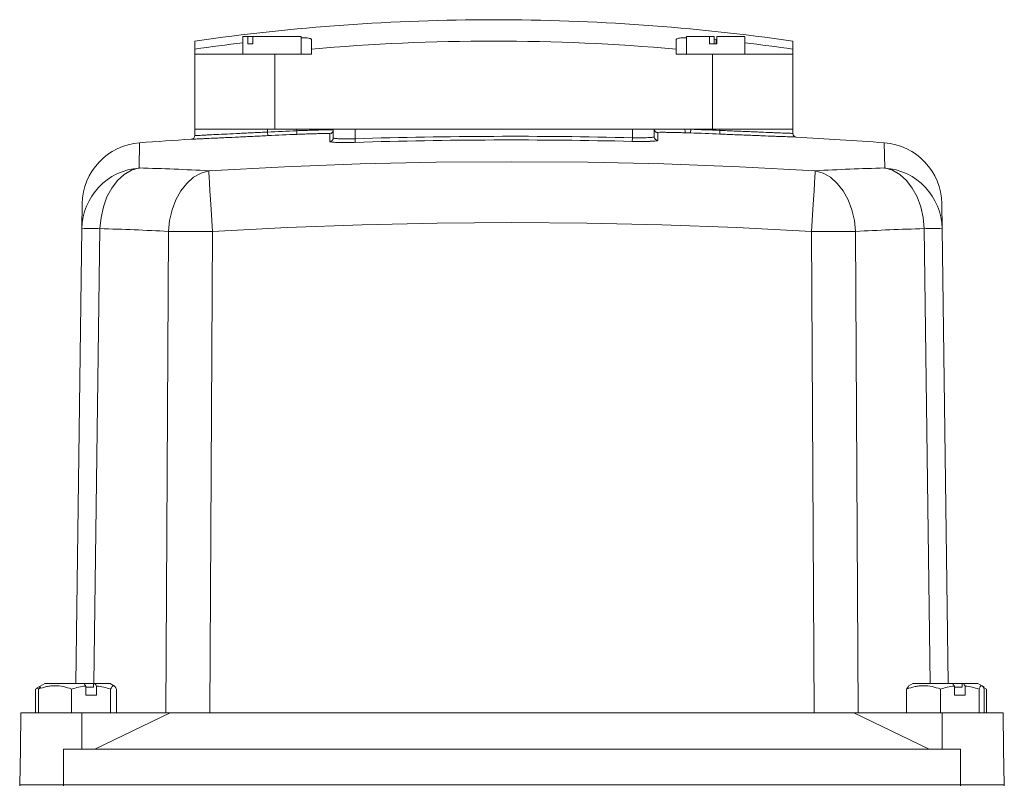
# Model space of a CAD drawing. Header units: millimetres. Extents: x 165 to 832, y 42 to 879.
# Tile 15 of 23: x 220 to 355, y 774 to 879. Entities that reach past the tile are written whole.
import ezdxf

# ---------------------------------------------------------------- set-up
doc = ezdxf.new("R2010")
doc.units = ezdxf.units.MM

msp = doc.modelspace()

# ---------------------------------------------------------------- linework, layer by layer
at = {"color": 7, "linetype": 'Continuous', "lineweight": 15}
for p, q in [((244.23, 875.4), (244.23, 876.5)), ((250.82, 877.13), (250.82, 874.73)), ((251.51, 877.13), (250.82, 877.13)), ((251.51, 876.13), (251.51, 877.13)), ((251.51, 877.13), (252.18, 877.13)), ((252.18, 877.13), (252.18, 876.13)), ((258.82, 877.13), (252.18, 877.13)), ((258.82, 874.73), (258.82, 877.13)), ((260.22, 876.72), (260.22, 875.4)), ((310.22, 875.4), (310.22, 876.72)), ((311.63, 877.13), (311.63, 874.73)), ((314.8, 877.13), (311.63, 877.13)), ((314.8, 876.13), (314.8, 877.13)), ((314.8, 877.13), (315.46, 877.13)), ((315.46, 877.13), (315.46, 876.13)), ((315.46, 876.75), (315.72, 876.72)), ((315.79, 877.13), (315.79, 876.13)), ((319.63, 877.13), (315.79, 877.13)), ((319.63, 874.73), (319.63, 877.13)), ((326.21, 876.5), (326.21, 875.4)), ((244.23, 874.73), (244.23, 875.4)), ((252.18, 876.13), (251.51, 876.13)), ((260.22, 875.4), (260.22, 874.73)), ((310.22, 874.73), (310.22, 875.4)), ((315.79, 876.13), (314.8, 876.13)), ((326.21, 875.4), (326.21, 874.73)), ((244.23, 874.73), (244.23, 864.43)), ((255.22, 874.73), (244.23, 874.73)), ((255.22, 874.73), (255.22, 864.43)), ((260.22, 874.73), (255.22, 874.73)), ((315.22, 874.73), (310.22, 874.73)), ((315.22, 874.73), (315.22, 864.43)), ((326.21, 874.73), (315.22, 874.73)), ((326.21, 874.73), (326.21, 864.43)), ((244.22, 863.55), (244.22, 864.43)), ((244.22, 864.43), (254.22, 864.43)), ((254.22, 864.04), (254.22, 864.43)), ((254.22, 864.43), (258.22, 864.43)), ((254.24, 863.54), (254.22, 864.04)), ((258.22, 864.22), (258.22, 864.43)), ((258.22, 864.43), (263.22, 864.43)), ((258.24, 863.72), (258.22, 864.22)), ((263.22, 864.43), (266.22, 864.43)), ((263.22, 863.23), (263.22, 864.43)), ((266.22, 863.12), (266.22, 864.43)), ((266.22, 864.43), (304.22, 864.43)), ((304.22, 863.26), (304.22, 864.43)), ((304.22, 864.43), (307.22, 864.43)), ((307.22, 863.39), (307.22, 864.43)), ((307.22, 864.43), (311.45, 864.43)), ((311.45, 864.43), (312.22, 864.43)), ((312.22, 864.41), (312.2, 863.91)), ((312.22, 864.41), (312.22, 864.43)), ((312.22, 864.43), (316.22, 864.43)), ((316.22, 864.26), (316.2, 863.76)), ((316.22, 864.26), (316.22, 864.43)), ((316.22, 864.43), (326.22, 864.43)), ((326.22, 863.85), (326.22, 864.43)), ((262.74, 862.73), (262.74, 863.81)), ((266.22, 863.12), (266.24, 862.63)), ((304.22, 863.26), (304.21, 862.76)), ((307.71, 863.94), (307.71, 862.89)), ((228.75, 850.79), (228.79, 854.21)), ((346.65, 854.21), (346.7, 850.79)), ((227.91, 788.43), (228.75, 850.79)), ((346.7, 850.79), (347.53, 788.43)), ((240.27, 784.43), (240.63, 850.41)), ((246.64, 850.41), (246.28, 784.43)), ((329.17, 784.43), (328.8, 850.41)), ((334.81, 850.41), (335.18, 784.43)), ((223.66, 788.43), (223.04, 788.08)), ((229.05, 788.43), (223.66, 788.43)), ((230.4, 788.43), (229.05, 788.43)), ((230.35, 787.93), (230.35, 788.43)), ((230.53, 788.43), (230.35, 788.43)), ((232.61, 788.43), (230.53, 788.43)), ((233.23, 788.08), (232.61, 788.43)), ((342.66, 788.43), (342.06, 788.09)), ((348.14, 788.43), (342.66, 788.43)), ((349.42, 788.43), (348.14, 788.43)), ((349.42, 787.93), (349.42, 788.43)), ((349.61, 788.43), (349.42, 788.43)), ((351.61, 788.43), (349.61, 788.43)), ((352.21, 788.09), (351.61, 788.43)), ((222.71, 787.81), (222.37, 787.68)), ((222.37, 787.68), (222.37, 784.43)), ((223.04, 788.08), (222.53, 787.78)), ((222.79, 787.68), (223.09, 788)), ((222.79, 787.68), (222.79, 784.43)), ((227.34, 787.68), (227.34, 784.43)), ((229.28, 786.83), (229.28, 788.09)), ((230.35, 787.93), (229.28, 787.93)), ((230.76, 788.09), (230.76, 786.83)), ((232.69, 787.68), (232.69, 784.43)), ((233.48, 787.68), (233.48, 784.43)), ((341.83, 787.68), (342.1, 788.02)), ((341.83, 787.68), (341.83, 784.43)), ((346.46, 787.68), (346.46, 784.43)), ((348.38, 786.83), (348.38, 788.09)), ((349.42, 787.93), (348.38, 787.93)), ((349.85, 788.09), (349.85, 786.83)), ((351.76, 787.68), (351.76, 784.43)), ((352.44, 787.95), (352.21, 788.09)), ((352.78, 787.68), (352.39, 787.87)), ((352.44, 787.68), (352.44, 784.43)), ((352.78, 787.68), (352.78, 784.43)), ((230.76, 786.83), (229.28, 786.83)), ((349.85, 786.83), (348.38, 786.83)), ((220.4, 784.43), (220.31, 779.43)), ((228.72, 784.43), (220.4, 784.43)), ((228.72, 784.43), (228.76, 779.43)), ((240.86, 784.43), (228.72, 784.43)), ((230.53, 779.43), (240.86, 784.43)), ((334.58, 784.43), (240.86, 784.43)), ((334.58, 784.43), (344.91, 779.43)), ((346.72, 784.43), (334.58, 784.43)), ((346.72, 784.43), (346.69, 779.43)), ((355.05, 784.43), (346.72, 784.43)), ((355.13, 779.43), (355.05, 784.43)), ((220.31, 779.43), (220.22, 774.53)), ((226.22, 779.43), (226.22, 774.53)), ((349.22, 779.43), (226.22, 779.43)), ((349.22, 779.43), (349.22, 774.53)), ((355.13, 779.43), (355.22, 774.53)), ((220.22, 774.53), (220.22, 774.43)), ((226.22, 774.53), (220.22, 774.53)), ((226.22, 774.53), (226.22, 774.43)), ((349.22, 774.53), (226.22, 774.53)), ((349.22, 774.53), (349.22, 774.43)), ((355.22, 774.53), (349.22, 774.53)), ((355.22, 774.53), (355.22, 774.43))]:
    msp.add_line(p, q, dxfattribs=at)
at = {"color": 8, "linetype": 'Continuous', "lineweight": 15}
for p, q in [((315.72, 876.13), (315.72, 876.72)), ((243.75, 863.05), (243.75, 863.05)), ((326.69, 863.35), (326.69, 863.35)), ((236.67, 862.57), (236.62, 859.11)), ((338.82, 859.11), (338.77, 862.57)), ((231.23, 850.79), (230.4, 788.43)), ((345.04, 788.43), (344.21, 850.79))]:
    msp.add_line(p, q, dxfattribs=at)
at = {"color": 7, "linetype": 'Continuous', "lineweight": 15, "flags": 128}
for points in [[(246.14, 858.73), (256.53, 859.27), (266.92, 859.66), (277.32, 859.89), (287.72, 859.97), (298.12, 859.89), (308.52, 859.66), (318.92, 859.27), (329.3, 858.73)], [(236.62, 859.11), (235.57, 858.79), (234.56, 858.21), (233.65, 857.38), (232.84, 856.35), (232.18, 855.13), (231.69, 853.76), (231.37, 852.3), (231.23, 850.79)], [(240.63, 850.41), (240.78, 851.92), (241.12, 853.38), (241.64, 854.75), (242.32, 855.97), (243.14, 857), (244.06, 857.83), (245.08, 858.41), (246.14, 858.73)], [(246.14, 858.73), (246.16, 858.42), (246.19, 857.84), (246.24, 857.03), (246.31, 855.99), (246.38, 854.77), (246.46, 853.4), (246.55, 851.93), (246.64, 850.41)], [(328.8, 850.41), (328.89, 851.93), (328.98, 853.4), (329.06, 854.77), (329.14, 855.99), (329.2, 857.03), (329.25, 857.84), (329.28, 858.42), (329.3, 858.73)], [(329.3, 858.73), (330.37, 858.41), (331.38, 857.83), (332.31, 857), (333.12, 855.97), (333.8, 854.75), (334.32, 853.38), (334.66, 851.92), (334.81, 850.41)], [(344.21, 850.79), (344.08, 852.3), (343.76, 853.76), (343.26, 855.13), (342.6, 856.35), (341.8, 857.38), (340.88, 858.21), (339.87, 858.79), (338.82, 859.11)], [(328.8, 850.41), (318.54, 850.95), (308.27, 851.33), (298, 851.56), (287.72, 851.64), (277.45, 851.56), (267.17, 851.33), (256.9, 850.95), (246.64, 850.41)]]:
    msp.add_lwpolyline(points, dxfattribs=at)
at = {"color": 7, "linetype": 'Continuous', "lineweight": 15}
for centre, radius, start, end in [((285.22, 591.56), 287.87, 90.0001, 98.1862), ((285.22, 591.56), 287.87, 81.8138, 90.0001), ((285.22, 591.56), 286.78, 96.8904, 98.2175), ((285.22, 591.56), 284.94, 84.9665, 95.0335), ((285.22, 591.56), 286.78, 81.7825, 83.1096), ((287.72, 164.43), 700.41, 92.41392, 92.74147), ((262.72, 864.31), 0.5, 272.0374, 359.9929), ((307.72, 864.43), 0.5, 180.0084, 268.373), ((307.72, 864.47), 0.5, 183.6342, 268.3734), ((312.34, 864.29), 0.903, 170.6763, 203.0267), ((287.72, 164.43), 700.41, 87.66795, 87.9954), ((287.72, 164.43), 700, 93.60125, 94.18222), ((243.72, 863.55), 0.5, 273.6012, 0), ((243.72, 863.55), 0.5, 273.6012, 360), ((287.72, 164.43), 699.91, 92.41392, 92.74147), ((262.72, 863.23), 0.5, 271.9912, 359.9508), ((287.72, 164.43), 699.02, 88.64744, 91.76254), ((287.72, 164.43), 698.52, 88.64744, 91.76254), ((307.72, 863.39), 0.5, 180.0497, 268.4174), ((287.72, 164.43), 699.91, 87.66795, 87.9954), ((326.72, 863.85), 0.5, 180, 266.8084), ((326.72, 863.85), 0.5, 180, 221.4218), ((287.72, 164.43), 700, 85.81778, 86.80843), ((237.29, 854.09), 8.5, 94.1822, 179.231), ((338.15, 854.09), 8.5, 0.769, 85.8178), ((237.22, 850.65), 8.47, 94.0246, 179.1044), ((227.46, 512.37), 346.86, 86.9133, 88.4862), ((347.98, 512.37), 346.86, 91.5138, 93.0867), ((338.22, 850.65), 8.47, 0.8956, 85.9754), ((229.99, 784.72), 66.08, 88.9208, 91.0792), ((222.18, 508.26), 342.65, 86.9133, 88.4862), ((353.26, 508.26), 342.65, 91.5138, 93.0867), ((345.45, 784.72), 66.08, 88.9208, 91.0792), ((243.64, 375.91), 474.51, 89.6372, 90.3628), ((331.8, 375.91), 474.51, 89.6372, 90.3628)]:
    msp.add_arc(centre, radius, start, end, dxfattribs=at)
at = {"color": 8, "linetype": 'Continuous', "lineweight": 15}
msp.add_arc((326.72, 863.85), 0.5, 221.4218, 266.8084, dxfattribs=at)
at = {"color": 7, "linetype": 'Continuous', "lineweight": 15}
for points, knots in [([(258.82, 876.95), (259.01, 876.95), (259.63, 876.95), (260.11, 876.86), (260.19, 876.76), (260.22, 876.72)], [0, 0, 0, 0, 0.210236, 0.675175, 1, 1, 1, 1]), ([(310.22, 876.72), (310.29, 876.78), (310.42, 876.89), (311.02, 876.97), (311.55, 876.96), (311.63, 876.96)], [0, 0, 0, 0, 0.464165, 0.928511, 1, 1, 1, 1]), ([(244.22, 863.55), (244.22, 863.55), (244.29, 863.55), (244.48, 863.56), (244.56, 863.56), (244.75, 863.57), (244.97, 863.58), (245.25, 863.6), (245.56, 863.61), (245.73, 863.62), (246.28, 863.65), (246.69, 863.67), (247.62, 863.71), (248.13, 863.74), (249.22, 863.79), (249.79, 863.82), (250.7, 863.86), (251.01, 863.88), (251.64, 863.91), (251.95, 863.93), (252.91, 863.97), (253.56, 864.01), (254.22, 864.04)], [0, 0, 0, 0, 0.125, 0.125, 0.1875, 0.1875, 0.25, 0.3125, 0.3125, 0.375, 0.375, 0.5, 0.5, 0.625, 0.625, 0.75, 0.75, 0.8125, 0.8125, 0.875, 0.875, 1, 1, 1, 1]), ([(258.22, 864.22), (258.55, 864.23), (258.88, 864.24), (259.52, 864.26), (259.84, 864.27), (260.44, 864.29), (260.73, 864.3), (261.28, 864.31), (261.53, 864.32), (261.99, 864.33), (262.2, 864.33), (262.56, 864.33), (262.71, 864.33), (262.9, 864.33), (262.96, 864.33), (263.05, 864.33), (263.09, 864.32), (263.19, 864.32), (263.22, 864.31), (263.22, 864.31)], [0, 0, 0, 0, 0.125, 0.125, 0.25, 0.25, 0.375, 0.375, 0.5, 0.5, 0.625, 0.625, 0.75, 0.75, 0.8125, 0.8125, 0.875, 0.875, 1, 1, 1, 1]), ([(316.22, 864.26), (316.88, 864.23), (317.53, 864.2), (318.5, 864.16), (318.82, 864.15), (319.45, 864.12), (320.06, 864.1), (320.65, 864.07), (321.23, 864.05), (321.51, 864.04), (322.33, 864), (322.83, 863.98), (323.52, 863.95), (323.74, 863.94), (324.16, 863.93), (324.36, 863.92), (324.9, 863.9), (325.21, 863.88), (325.58, 863.87), (325.7, 863.87), (325.89, 863.86), (325.97, 863.86), (326.16, 863.85), (326.22, 863.85), (326.22, 863.85)], [0, 0, 0, 0, 0.125, 0.125, 0.1875, 0.1875, 0.25, 0.3125, 0.3125, 0.375, 0.375, 0.5, 0.5, 0.5625, 0.5625, 0.625, 0.625, 0.75, 0.75, 0.8125, 0.8125, 0.875, 0.875, 1, 1, 1, 1]), ([(254.24, 863.54), (253.55, 863.51), (252.87, 863.47), (251.87, 863.43), (251.53, 863.41), (250.88, 863.38), (250.55, 863.36), (249.6, 863.32), (248.99, 863.29), (248.14, 863.25), (247.86, 863.24), (247.33, 863.21), (247.07, 863.2), (246.35, 863.17), (245.91, 863.15), (245.34, 863.12), (245.16, 863.11), (244.83, 863.1), (244.54, 863.08), (244.31, 863.07), (244.11, 863.06), (244.02, 863.06), (243.82, 863.05), (243.75, 863.05), (243.75, 863.05)], [0, 0, 0, 0, 0.125, 0.125, 0.1875, 0.1875, 0.25, 0.25, 0.375, 0.375, 0.4375, 0.4375, 0.5, 0.5, 0.625, 0.625, 0.6875, 0.6875, 0.75, 0.8125, 0.8125, 0.875, 0.875, 1, 1, 1, 1]), ([(262.74, 863.81), (262.74, 863.81), (262.71, 863.82), (262.6, 863.83), (262.51, 863.83), (262.28, 863.83), (262.15, 863.83), (261.82, 863.83), (261.63, 863.83), (261.21, 863.82), (260.99, 863.81), (260.5, 863.8), (260.24, 863.79), (259.7, 863.78), (259.41, 863.77), (258.83, 863.74), (258.54, 863.73), (258.24, 863.72)], [0, 0, 0, 0, 0.125, 0.125, 0.25, 0.25, 0.375, 0.375, 0.5, 0.5, 0.625, 0.625, 0.75, 0.75, 0.875, 0.875, 1, 1, 1, 1]), ([(266.24, 862.63), (266.01, 862.62), (265.78, 862.61), (265.33, 862.6), (265.11, 862.6), (264.69, 862.6), (264.48, 862.6), (264.1, 862.6), (263.92, 862.61), (263.6, 862.62), (263.46, 862.62), (263.2, 862.64), (263.09, 862.65), (262.92, 862.67), (262.85, 862.68), (262.76, 862.7), (262.74, 862.71), (262.74, 862.73)], [0, 0, 0, 0, 0.125, 0.125, 0.25, 0.25, 0.375, 0.375, 0.5, 0.5, 0.625, 0.625, 0.75, 0.75, 0.875, 0.875, 1, 1, 1, 1]), ([(263.22, 863.23), (263.22, 863.21), (263.24, 863.2), (263.32, 863.18), (263.37, 863.17), (263.52, 863.15), (263.62, 863.14), (263.84, 863.12), (263.96, 863.11), (264.24, 863.11), (264.39, 863.1), (264.72, 863.1), (264.89, 863.1), (265.25, 863.1), (265.44, 863.1), (265.83, 863.11), (266.02, 863.12), (266.22, 863.12)], [0, 0, 0, 0, 0.125, 0.125, 0.25, 0.25, 0.375, 0.375, 0.5, 0.5, 0.625, 0.625, 0.75, 0.75, 0.875, 0.875, 1, 1, 1, 1]), ([(307.71, 862.89), (307.71, 862.88), (307.68, 862.86), (307.6, 862.84), (307.53, 862.83), (307.35, 862.8), (307.25, 862.8), (306.99, 862.78), (306.85, 862.77), (306.52, 862.76), (306.35, 862.75), (305.96, 862.75), (305.76, 862.75), (305.34, 862.75), (305.12, 862.75), (304.67, 862.75), (304.44, 862.76), (304.21, 862.76)], [0, 0, 0, 0, 0.125, 0.125, 0.25, 0.25, 0.375, 0.375, 0.5, 0.5, 0.625, 0.625, 0.75, 0.75, 0.875, 0.875, 1, 1, 1, 1]), ([(304.22, 863.26), (304.62, 863.25), (305.01, 863.24), (305.55, 863.25), (305.73, 863.25), (306.05, 863.25), (306.21, 863.26), (306.48, 863.27), (306.61, 863.28), (306.83, 863.29), (306.92, 863.3), (307.07, 863.32), (307.13, 863.34), (307.2, 863.36), (307.22, 863.37), (307.22, 863.39)], [0, 0, 0, 0, 0.25, 0.25, 0.375, 0.375, 0.5, 0.5, 0.625, 0.625, 0.75, 0.75, 0.875, 0.875, 1, 1, 1, 1]), ([(311.51, 863.94), (311.25, 863.94), (310.99, 863.95), (310.48, 863.96), (310.24, 863.97), (309.78, 863.98), (309.56, 863.99), (309.15, 863.99), (308.96, 863.99), (308.61, 864), (308.46, 864), (308.19, 864), (308.07, 864), (307.8, 863.99), (307.7, 863.98), (307.71, 863.97)], [0, 0, 0, 0, 0.125, 0.125, 0.25, 0.25, 0.375, 0.375, 0.5, 0.5, 0.625, 0.625, 0.75, 0.75, 1, 1, 1, 1]), ([(307.71, 863.97), (307.71, 863.96), (307.71, 863.95), (307.71, 863.94), (307.71, 863.94), (307.71, 863.94), (307.71, 863.94)], [0, 0, 0, 0, 0.000999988, 0.000999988, 0.000999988, 0.001327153, 0.001327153, 0.001327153, 0.001327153]), ([(326.69, 863.35), (326.69, 863.35), (326.62, 863.35), (326.43, 863.36), (326.34, 863.36), (326.14, 863.37), (326.03, 863.37), (325.63, 863.38), (325.31, 863.4), (324.74, 863.42), (324.53, 863.43), (324.09, 863.44), (323.86, 863.45), (323.14, 863.48), (322.61, 863.5), (321.75, 863.54), (321.45, 863.55), (320.85, 863.57), (320.23, 863.6), (319.59, 863.62), (318.93, 863.65), (318.59, 863.66), (317.58, 863.7), (316.89, 863.73), (316.2, 863.76)], [0, 0, 0, 0, 0.125, 0.125, 0.1875, 0.1875, 0.25, 0.25, 0.375, 0.375, 0.4375, 0.4375, 0.5, 0.5, 0.625, 0.625, 0.6875, 0.6875, 0.75, 0.8125, 0.8125, 0.875, 0.875, 1, 1, 1, 1]), ([(227.34, 787.68), (226.6, 787.96), (225.84, 788.13), (224.87, 788.13), (224.68, 788.12), (224.29, 788.08), (224.1, 788.05), (223.53, 787.93), (223.16, 787.82), (222.79, 787.68)], [0, 0, 0, 0, 0.5, 0.5, 0.625, 0.625, 0.75, 0.75, 1, 1, 1, 1]), ([(227.34, 787.68), (227.66, 787.78), (227.98, 787.87), (228.63, 788.01), (228.95, 788.06), (229.28, 788.09)], [0, 0, 0, 0, 0.5, 0.5, 1, 1, 1, 1]), ([(233.48, 787.68), (233.35, 787.96), (233.22, 788.13), (233.05, 788.13), (233.02, 788.12), (232.95, 788.08), (232.92, 788.05), (232.82, 787.93), (232.76, 787.82), (232.69, 787.68)], [0, 0, 0, 0, 0.5, 0.5, 0.625, 0.625, 0.75, 0.75, 1, 1, 1, 1]), ([(346.46, 787.68), (345.71, 787.96), (344.94, 788.13), (343.95, 788.13), (343.76, 788.12), (343.37, 788.08), (343.17, 788.05), (342.59, 787.93), (342.21, 787.82), (341.83, 787.68)], [0, 0, 0, 0, 0.5, 0.5, 0.625, 0.625, 0.75, 0.75, 1, 1, 1, 1]), ([(351.76, 787.68), (351.45, 787.78), (351.13, 787.87), (350.49, 788.01), (350.17, 788.06), (349.85, 788.09)], [0, 0, 0, 0, 0.5, 0.5, 1, 1, 1, 1]), ([(352.44, 787.68), (352.33, 787.96), (352.21, 788.13), (352.07, 788.13), (352.04, 788.12), (351.99, 788.08), (351.96, 788.05), (351.87, 787.93), (351.82, 787.82), (351.76, 787.68)], [0, 0, 0, 0, 0.5, 0.5, 0.625, 0.625, 0.75, 0.75, 1, 1, 1, 1])]:
    msp.add_open_spline(points, degree=3, knots=knots, dxfattribs=at)
for points in [[(311.45, 864.43), (311.71, 864.43), (311.96, 864.42), (312.22, 864.41)], [(312.2, 863.91), (311.97, 863.92), (311.74, 863.93), (311.51, 863.94)], [(229.05, 788.43), (229.13, 788.32), (229.2, 788.21), (229.28, 788.09)], [(230.76, 788.09), (230.68, 788.21), (230.61, 788.32), (230.53, 788.43)], [(348.14, 788.43), (348.22, 788.32), (348.3, 788.21), (348.38, 788.09)], [(349.85, 788.09), (349.77, 788.21), (349.69, 788.32), (349.61, 788.43)], [(230.76, 788.09), (231.42, 788.03), (232.06, 787.88), (232.69, 787.68)], [(348.38, 788.09), (347.72, 788.03), (347.09, 787.88), (346.46, 787.68)]]:
    msp.add_open_spline(points, degree=3, dxfattribs=at)

doc.saveas('drawing.dxf')
